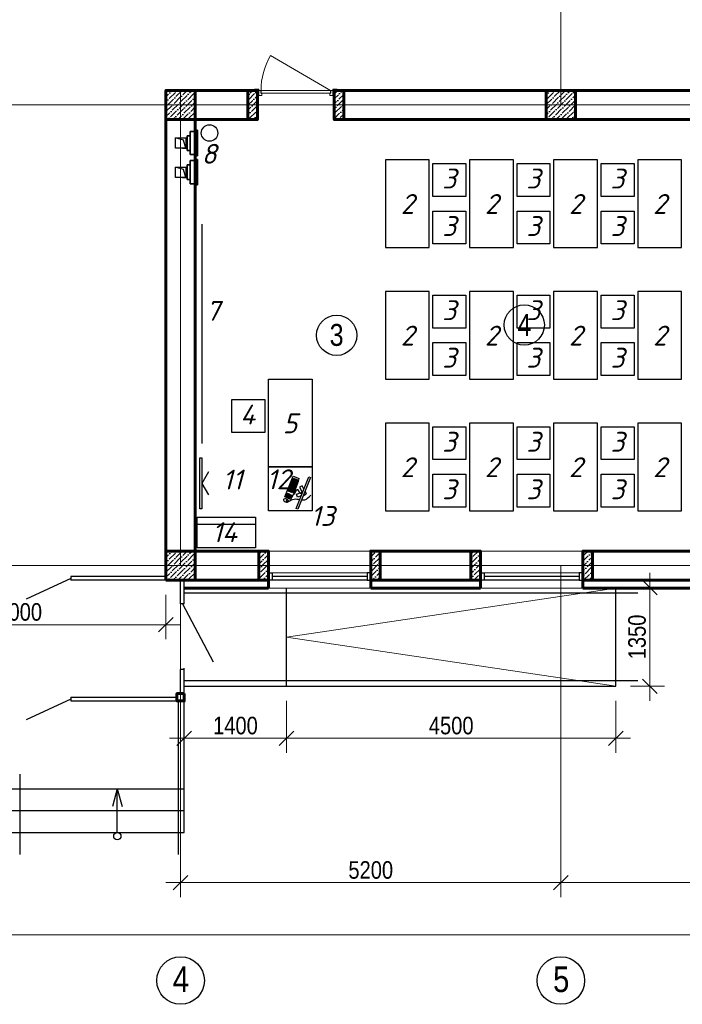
# Model space of a CAD drawing. Header units: millimetres. Extents: x -257011 to 237647566, y 2784933 to 6706507.
# Tile 157 of 256: x 9433579 to 9448474, y 5083020 to 5105158. Entities that reach past the tile are written whole.
import ezdxf

# ---------------------------------------------------------------- set-up
doc = ezdxf.new("R2010")
doc.units = ezdxf.units.MM
doc.header["$LTSCALE"] = 1000
doc.header["$PDMODE"] = 32
doc.header["$PDSIZE"] = 0.3
for name, pattern in [('ACAD_ISO02W100', [15, 12, -3]), ('ACAD_ISO10W100', [18, 12, -3, 0, -3]), ('ADSK_Скрыто', [6, 3, -3])]:
    doc.linetypes.add(name, pattern=pattern)
for name, color, linetype, lineweight in [('_Hidden_', 7, 'ADSK_Скрыто', 9), ('Doors', 86, 'Continuous', 13), ('expl', 234, 'Continuous', 13), ('Mechanical Equipment', 7, 'Continuous', 18), ('PLAN', 7, 'Continuous', 40), ('заливки', 250, 'Continuous', 18), ('Калонны', 20, 'Continuous', 25), ('Размеры', 251, 'Continuous', 18), ('ТЕХНОЛОГИЯ', 36, 'Continuous', 18)]:
    doc.layers.add(name, color=color, linetype=linetype, lineweight=lineweight)
for name, color, linetype in [('kcd_tx', 7, 'Continuous'), ('TESS', 252, 'Continuous'), ('ventilatsiya', 7, 'Continuous'), ('ТХ', 7, 'Continuous')]:
    doc.layers.add(name, color=color, linetype=linetype)
doc.styles.get("Standard").update_dxf_attribs({"font": 'ARIALN.TTF'})
doc.linetypes.add('FENCELINE1', pattern='A,6.35,-2.54,[133,ltypeshp.shx,S=2.54,R=0,X=-2.54,Y=0],-2.54,25.4', length=36.83)
doc.dimstyles.new('Санжар', dxfattribs={"dimtxt": 240, "dimasz": 200, "dimexe": 200, "dimexo": 200, "dimgap": 50, "dimtad": 1, "dimdec": 0, "dimtxsty": 'Standard', "dimblk": 'OBLIQUE', "dimcen": 2.5, "dimdle": 200, "dimclrd": 152, "dimclre": 152, "dimclrt": 152, "dimadec": 0, "dimazin": 0, "dimtfac": 1, "dimtdec": 0, "dimtmove": 0, "dimatfit": 3, "dimldrblk": 'OBLIQUE', "dimfxl": 0, "dimlwd": 0, "dimlwe": 0, "dimarcsym": 0})

# ---------------------------------------------------------------- blocks, each defined once
blk = doc.blocks.new('eshik yangi')
at = {"layer": 'Doors'}
blk.add_line((1405002, 1634259), (1404179, 1633784), dxfattribs=at)
for points in [[(1404002, 1634329), (1404022, 1634329), (1404022, 1634259), (1404002, 1634259)], [(1404062, 1634299), (1404062, 1634329), (1404022, 1634329), (1404022, 1634259), (1404047, 1634259), (1404047, 1634299)], [(1404052, 1634299), (1405002, 1634299), (1405002, 1634259), (1404052, 1634259)], [(1404992, 1634299), (1404992, 1634329), (1405032, 1634329), (1405032, 1634259), (1405007, 1634259), (1405007, 1634299)], [(1405052, 1634329), (1405032, 1634329), (1405032, 1634259), (1405052, 1634259)], [(1403962, 1634259), (1404022, 1634259), (1404022, 1634244), (1403962, 1634244)], [(1405032, 1634259), (1405092, 1634259), (1405092, 1634244), (1405032, 1634244)]]:
    blk.add_lwpolyline(points, close=True, dxfattribs=at)
blk.add_arc((1405002, 1634259), 950, 180, 210, dxfattribs=at)
blk = doc.blocks.new('_Oblique')
at = {"color": 0, "linetype": 'ByBlock', "lineweight": -2}
blk.add_line((-0.5, -0.5), (0.5, 0.5), dxfattribs=at)
blk = doc.blocks.new('*D1960')
at = {"color": 152, "lineweight": 0, "ltscale": 100, "transparency": 16777216}
for p, q in [((9649538, 5074272), (9649538, 5069737)), ((9653938, 5074072), (9653938, 5069737)), ((9654138, 5069937), (9649338, 5069937))]:
    blk.add_line(p, q, dxfattribs=at)
at = {"layer": 'Defpoints', "color": 0, "lineweight": 50, "ltscale": 100, "transparency": 16777216}
for p in [(9649538, 5074472), (9653938, 5074272), (9649538, 5069937)]:
    blk.add_point(p, dxfattribs=at)
at = {"color": 152, "lineweight": 0, "ltscale": 100, "transparency": 16777216, "xscale": 200, "yscale": 200, "zscale": 200, "rotation": 180}
blk.add_blockref('_Oblique', (9649538, 5069937), dxfattribs=at)
at = {"color": 152, "lineweight": 0, "ltscale": 100, "transparency": 16777216, "xscale": 200, "yscale": 200, "zscale": 200}
blk.add_blockref('_Oblique', (9653938, 5069937), dxfattribs=at)
at = {"color": 152, "ltscale": 100, "transparency": 16777216, "insert": (9651738, 5070109), "char_height": 240, "attachment_point": 5}
blk.add_mtext('4400', dxfattribs=at)
blk = doc.blocks.new('*D1961')
at = {"color": 152, "lineweight": 0, "ltscale": 100, "transparency": 16777216}
for p, q in [((9649538, 5074272), (9649538, 5069737)), ((9644338, 5074072), (9644338, 5069737)), ((9649738, 5069937), (9644138, 5069937))]:
    blk.add_line(p, q, dxfattribs=at)
at = {"layer": 'Defpoints', "color": 0, "lineweight": 50, "ltscale": 100, "transparency": 16777216}
for p in [(9649538, 5074472), (9644338, 5074272), (9644338, 5069937)]:
    blk.add_point(p, dxfattribs=at)
at = {"color": 152, "lineweight": 0, "ltscale": 100, "transparency": 16777216, "xscale": 200, "yscale": 200, "zscale": 200, "rotation": 180}
blk.add_blockref('_Oblique', (9644338, 5069937), dxfattribs=at)
at = {"color": 152, "lineweight": 0, "ltscale": 100, "transparency": 16777216, "xscale": 200, "yscale": 200, "zscale": 200}
blk.add_blockref('_Oblique', (9649538, 5069937), dxfattribs=at)
at = {"color": 152, "ltscale": 100, "transparency": 16777216, "insert": (9646938, 5070109), "char_height": 240, "attachment_point": 5}
blk.add_mtext('5200', dxfattribs=at)
blk = doc.blocks.new('*D1965')
at = {"color": 152, "lineweight": 0, "ltscale": 100, "transparency": 16777216}
for p, q in [((9626938, 5074072), (9626938, 5069023)), ((9653938, 5074072), (9653938, 5069023)), ((9654138, 5069223), (9626738, 5069223))]:
    blk.add_line(p, q, dxfattribs=at)
at = {"layer": 'Defpoints', "color": 0, "lineweight": 50, "ltscale": 100, "transparency": 16777216}
for p in [(9626938, 5074272), (9653938, 5074272), (9626938, 5069223)]:
    blk.add_point(p, dxfattribs=at)
at = {"color": 152, "lineweight": 0, "ltscale": 100, "transparency": 16777216, "xscale": 200, "yscale": 200, "zscale": 200, "rotation": 180}
blk.add_blockref('_Oblique', (9626938, 5069223), dxfattribs=at)
at = {"color": 152, "lineweight": 0, "ltscale": 100, "transparency": 16777216, "xscale": 200, "yscale": 200, "zscale": 200}
blk.add_blockref('_Oblique', (9653938, 5069223), dxfattribs=at)
at = {"color": 152, "ltscale": 100, "transparency": 16777216, "insert": (9640438, 5069396), "char_height": 240, "attachment_point": 5}
blk.add_mtext('27000', dxfattribs=at)
blk = doc.blocks.new('*D1880')
at = {"layer": 'Defpoints', "color": 0, "lineweight": 50, "ltscale": 100, "transparency": 16777216}
for p in [(9640138, 5074072), (9644138, 5074072), (9640138, 5073465)]:
    blk.add_point(p, dxfattribs=at)
at = {"layer": 'kcd_tx', "color": 152, "lineweight": 0, "ltscale": 100, "transparency": 16777216}
for p, q in [((9640138, 5073872), (9640138, 5073265)), ((9644138, 5073872), (9644138, 5073265)), ((9644338, 5073465), (9639938, 5073465))]:
    blk.add_line(p, q, dxfattribs=at)
at = {"layer": 'kcd_tx', "color": 152, "lineweight": 0, "ltscale": 100, "transparency": 16777216, "xscale": 200, "yscale": 200, "zscale": 200, "rotation": 180}
blk.add_blockref('_Oblique', (9640138, 5073465), dxfattribs=at)
at = {"layer": 'kcd_tx', "color": 152, "lineweight": 0, "ltscale": 100, "transparency": 16777216, "xscale": 200, "yscale": 200, "zscale": 200}
blk.add_blockref('_Oblique', (9644138, 5073465), dxfattribs=at)
at = {"layer": 'kcd_tx', "color": 152, "ltscale": 100, "transparency": 16777216, "insert": (9642138, 5073638), "char_height": 240, "attachment_point": 5}
blk.add_mtext('4000', dxfattribs=at)
blk = doc.blocks.new('Осевые декоративные вентиляторы для вытяжной вентиляции с производительностью до 310 м3 - ВЕНТС 100 ЛД турбо-1935147-Вентиляция_ План 1го этажа')
at = {"layer": '_Hidden_', "color": 5, "lineweight": 35}
for p, q in [((7212.2, 27527.7), (7212.2, 27527.5)), ((7212.2, 27527.5), (7212.2, 27527.7)), ((7224.3, 27527.5), (7224.3, 27527.7)), ((7224.3, 27527.7), (7224.3, 27527.5)), ((7245.8, 27527.5), (7245.8, 27527.7)), ((7245.8, 27527.7), (7245.8, 27527.5)), ((7247.5, 27535.3), (7247.7, 27535.3)), ((7212.2, 27368.8), (7212.2, 27368.7)), ((7212.2, 27368.7), (7212.2, 27368.8)), ((7224.3, 27368.7), (7224.3, 27368.8)), ((7224.3, 27368.8), (7224.3, 27368.7)), ((7245.8, 27368.8), (7245.8, 27368.7)), ((7245.8, 27368.7), (7245.8, 27368.8)), ((7247.7, 27360.8), (7247.5, 27360.8))]:
    blk.add_line(p, q, dxfattribs=at)
at = {"layer": 'Mechanical Equipment', "color": 5, "lineweight": 35}
for p, q in [((7212.2, 27498.2), (7191.6, 27498.2)), ((7191.6, 27398.2), (7191.6, 27498.2)), ((7224.3, 27527.7), (7212.2, 27527.7)), ((7212.2, 27527.7), (7212.2, 27527.5)), ((7212.2, 27522.7), (7212.2, 27527.7)), ((7212.2, 27373.7), (7212.2, 27522.7)), ((7245.8, 27527.7), (7224.3, 27527.7)), ((7224.3, 27527.5), (7224.3, 27527.7)), ((7224.3, 27527.7), (7224.3, 27527.5)), ((7245.8, 27527.5), (7245.8, 27527.7)), ((7245.8, 27527.7), (7245.8, 27522.7)), ((7245.8, 27522.7), (7245.8, 27373.7)), ((7247.3, 27535.3), (7247.3, 27360.8)), ((7247.4, 27535.3), (7247.4, 27360.8)), ((7247.5, 27535.3), (7252.3, 27535.3)), ((7252.3, 27535.3), (7257, 27535.3)), ((7252.3, 27535.3), (7252.3, 27360.8)), ((7257, 27535.3), (7261.8, 27535.3)), ((7261.8, 27360.8), (7261.8, 27535.3)), ((7191.6, 27398.2), (7212.2, 27398.2)), ((7212.2, 27368.7), (7212.2, 27373.7)), ((7212.2, 27368.8), (7212.2, 27368.7)), ((7212.2, 27368.7), (7224.3, 27368.7)), ((7224.3, 27368.7), (7224.3, 27368.8)), ((7224.3, 27368.8), (7224.3, 27368.7)), ((7224.3, 27368.7), (7245.8, 27368.7)), ((7245.8, 27373.7), (7245.8, 27368.7)), ((7245.8, 27368.7), (7245.8, 27368.8)), ((7252.3, 27360.8), (7247.5, 27360.8)), ((7257, 27360.8), (7252.3, 27360.8)), ((7261.8, 27360.8), (7257, 27360.8))]:
    blk.add_line(p, q, dxfattribs=at)
blk = doc.blocks.new('*D1866')
at = {"color": 152, "lineweight": 0, "ltscale": 100, "transparency": 16777216}
for p, q in [((9645788, 5072422), (9645788, 5071711)), ((9650288, 5072422), (9650288, 5071711)), ((9645588, 5071911), (9650488, 5071911))]:
    blk.add_line(p, q, dxfattribs=at)
at = {"layer": 'Defpoints', "color": 0, "lineweight": 50, "ltscale": 100, "transparency": 16777216}
for p in [(9645788, 5072622), (9650288, 5072622), (9650288, 5071911)]:
    blk.add_point(p, dxfattribs=at)
at = {"color": 152, "lineweight": 0, "ltscale": 100, "transparency": 16777216, "xscale": 200, "yscale": 200, "zscale": 200, "rotation": 180}
blk.add_blockref('_Oblique', (9645788, 5071911), dxfattribs=at)
at = {"color": 152, "lineweight": 0, "ltscale": 100, "transparency": 16777216, "xscale": 200, "yscale": 200, "zscale": 200}
blk.add_blockref('_Oblique', (9650288, 5071911), dxfattribs=at)
at = {"color": 152, "ltscale": 100, "transparency": 16777216, "insert": (9648038, 5072084), "char_height": 240, "attachment_point": 5}
blk.add_mtext('4500', dxfattribs=at)
blk = doc.blocks.new('*D1867')
at = {"color": 152, "lineweight": 0, "ltscale": 100, "transparency": 16777216}
for p, q in [((9644388, 5072422), (9644388, 5071711)), ((9645788, 5072422), (9645788, 5071711)), ((9645988, 5071911), (9644188, 5071911))]:
    blk.add_line(p, q, dxfattribs=at)
at = {"layer": 'Defpoints', "color": 0, "lineweight": 50, "ltscale": 100, "transparency": 16777216}
for p in [(9644388, 5072622), (9645788, 5072622), (9644388, 5071911)]:
    blk.add_point(p, dxfattribs=at)
at = {"color": 152, "lineweight": 0, "ltscale": 100, "transparency": 16777216, "xscale": 200, "yscale": 200, "zscale": 200, "rotation": 180}
blk.add_blockref('_Oblique', (9644388, 5071911), dxfattribs=at)
at = {"color": 152, "lineweight": 0, "ltscale": 100, "transparency": 16777216, "xscale": 200, "yscale": 200, "zscale": 200}
blk.add_blockref('_Oblique', (9645788, 5071911), dxfattribs=at)
at = {"color": 152, "ltscale": 100, "transparency": 16777216, "insert": (9645088, 5072084), "char_height": 240, "attachment_point": 5}
blk.add_mtext('1400', dxfattribs=at)
blk = doc.blocks.new('*D1868')
at = {"color": 152, "lineweight": 0, "ltscale": 100, "transparency": 16777216}
for p, q in [((9650753, 5072422), (9650753, 5074172)), ((9650488, 5073972), (9650953, 5073972)), ((9650488, 5072622), (9650953, 5072622))]:
    blk.add_line(p, q, dxfattribs=at)
at = {"layer": 'Defpoints', "color": 0, "lineweight": 50, "ltscale": 100, "transparency": 16777216}
for p in [(9650288, 5073972), (9650753, 5073972), (9650288, 5072622)]:
    blk.add_point(p, dxfattribs=at)
at = {"color": 152, "lineweight": 0, "ltscale": 100, "transparency": 16777216, "xscale": 200, "yscale": 200, "zscale": 200}
for p, rotation in [((9650753, 5073972), 90), ((9650753, 5072622), 270)]:
    blk.add_blockref('_Oblique', p, dxfattribs=dict(at, rotation=rotation))
at = {"color": 152, "ltscale": 100, "transparency": 16777216, "insert": (9650580, 5073297), "char_height": 240, "attachment_point": 5, "rotation": 90}
blk.add_mtext('1350', dxfattribs=at)
blk = doc.blocks.new('wwww')
at = {"layer": 'заливки', "color": 0, "lineweight": 25, "ltscale": 0.15}
for p, q in [((-325484, -679209), (-325477, -679225)), ((-325470, -679244), (-325465, -679256)), ((-325814, -679382), (-325729, -679357)), ((-325808, -679400), (-325814, -679382)), ((-325723, -679374), (-325808, -679400)), ((-325729, -679357), (-325713, -679352)), ((-325708, -679369), (-325723, -679374)), ((-325713, -679352), (-325708, -679369)), ((-325699, -679327), (-325681, -679321)), ((-325693, -679344), (-325699, -679327)), ((-325660, -679334), (-325693, -679344)), ((-325687, -679302), (-325671, -679297)), ((-325686, -679305), (-325687, -679302)), ((-325686, -679305), (-325681, -679321)), ((-325671, -679297), (-325660, -679334))]:
    blk.add_line(p, q, dxfattribs=at)
for points in [[(-325485, -678956), (-325474, -678992), (-326163, -679200), (-326174, -679165)], [(-325770, -679285), (-325764, -679302), (-325780, -679307), (-325785, -679290)], [(-325752, -679280), (-325747, -679297), (-325762, -679302), (-325767, -679285)], [(-325736, -679275), (-325731, -679292), (-325747, -679297), (-325752, -679280)], [(-325718, -679270), (-325713, -679287), (-325729, -679292), (-325734, -679274)], [(-325712, -679289), (-325707, -679306), (-325723, -679311), (-325728, -679294)], [(-325700, -679264), (-325695, -679281), (-325711, -679286), (-325716, -679269)], [(-325695, -679284), (-325689, -679301), (-325705, -679305), (-325710, -679288)], [(-325682, -679259), (-325677, -679276), (-325693, -679281), (-325698, -679264)], [(-325677, -679278), (-325671, -679295), (-325687, -679300), (-325692, -679283)], [(-325617, -679239), (-325611, -679256), (-325627, -679261), (-325632, -679244)], [(-325611, -679258), (-325606, -679275), (-325621, -679280), (-325626, -679263)], [(-325605, -679277), (-325600, -679295), (-325615, -679299), (-325621, -679282)], [(-325599, -679234), (-325594, -679251), (-325609, -679255), (-325614, -679238)], [(-325593, -679253), (-325588, -679270), (-325603, -679275), (-325609, -679258)], [(-325587, -679272), (-325582, -679289), (-325598, -679294), (-325603, -679277)], [(-325581, -679228), (-325576, -679245), (-325591, -679250), (-325597, -679233)], [(-325575, -679247), (-325570, -679265), (-325586, -679269), (-325591, -679252)], [(-325569, -679267), (-325564, -679284), (-325580, -679288), (-325585, -679271)], [(-325563, -679223), (-325558, -679240), (-325573, -679245), (-325579, -679228)], [(-325563, -679286), (-325558, -679303), (-325574, -679308), (-325579, -679291)], [(-325557, -679242), (-325552, -679259), (-325568, -679264), (-325573, -679247)], [(-325551, -679261), (-325546, -679278), (-325562, -679283), (-325567, -679266)], [(-325546, -679280), (-325540, -679298), (-325556, -679302), (-325561, -679285)], [(-325944, -679338), (-325939, -679355), (-325955, -679360), (-325960, -679343)], [(-325938, -679357), (-325933, -679374), (-325949, -679379), (-325954, -679362)], [(-325933, -679376), (-325927, -679394), (-325943, -679398), (-325948, -679381)], [(-325926, -679333), (-325921, -679350), (-325937, -679355), (-325942, -679337)], [(-325927, -679396), (-325922, -679413), (-325937, -679418), (-325942, -679400)], [(-325921, -679415), (-325916, -679432), (-325931, -679437), (-325937, -679420)], [(-325920, -679352), (-325915, -679369), (-325931, -679374), (-325936, -679357)], [(-325915, -679371), (-325909, -679388), (-325925, -679393), (-325930, -679376)], [(-325908, -679327), (-325903, -679344), (-325919, -679349), (-325924, -679332)], [(-325909, -679390), (-325904, -679407), (-325919, -679412), (-325924, -679395)], [(-325903, -679409), (-325898, -679427), (-325913, -679431), (-325919, -679414)], [(-325903, -679346), (-325897, -679364), (-325913, -679368), (-325918, -679351)], [(-325897, -679366), (-325892, -679383), (-325907, -679388), (-325912, -679370)], [(-325891, -679385), (-325886, -679402), (-325901, -679407), (-325907, -679390)], [(-325890, -679322), (-325885, -679339), (-325901, -679344), (-325906, -679327)], [(-325885, -679404), (-325880, -679421), (-325896, -679426), (-325901, -679409)], [(-325885, -679341), (-325879, -679358), (-325895, -679363), (-325900, -679346)], [(-325879, -679360), (-325874, -679377), (-325889, -679382), (-325895, -679365)], [(-325875, -679317), (-325870, -679334), (-325885, -679339), (-325890, -679322)], [(-325873, -679379), (-325868, -679397), (-325884, -679401), (-325889, -679384)], [(-325869, -679336), (-325864, -679353), (-325879, -679358), (-325885, -679341)], [(-325867, -679399), (-325862, -679416), (-325878, -679421), (-325883, -679403)], [(-325863, -679355), (-325858, -679373), (-325874, -679377), (-325879, -679360)], [(-325857, -679312), (-325852, -679329), (-325867, -679334), (-325873, -679316)], [(-325857, -679375), (-325852, -679392), (-325868, -679397), (-325873, -679379)], [(-325851, -679331), (-325846, -679348), (-325862, -679353), (-325867, -679336)], [(-325852, -679394), (-325846, -679411), (-325862, -679416), (-325867, -679399)], [(-325845, -679350), (-325840, -679367), (-325856, -679372), (-325861, -679355)], [(-325839, -679306), (-325834, -679323), (-325850, -679328), (-325855, -679311)], [(-325839, -679369), (-325834, -679386), (-325850, -679391), (-325855, -679374)], [(-325833, -679325), (-325828, -679343), (-325844, -679347), (-325849, -679330)], [(-325834, -679388), (-325828, -679406), (-325844, -679410), (-325849, -679393)], [(-325827, -679345), (-325822, -679362), (-325838, -679367), (-325843, -679349)], [(-325821, -679301), (-325816, -679318), (-325832, -679323), (-325837, -679306)], [(-325822, -679364), (-325816, -679381), (-325832, -679386), (-325837, -679369)], [(-325815, -679320), (-325810, -679337), (-325826, -679342), (-325831, -679325)], [(-325816, -679383), (-325811, -679400), (-325826, -679405), (-325831, -679388)], [(-325810, -679339), (-325804, -679356), (-325820, -679361), (-325825, -679344)], [(-325805, -679296), (-325800, -679313), (-325816, -679318), (-325821, -679301)], [(-325804, -679358), (-325799, -679376), (-325814, -679380), (-325819, -679363)], [(-325800, -679315), (-325794, -679332), (-325810, -679337), (-325815, -679320)], [(-325794, -679335), (-325789, -679352), (-325804, -679356), (-325810, -679339)], [(-325788, -679354), (-325783, -679371), (-325799, -679376), (-325804, -679358)], [(-325788, -679291), (-325782, -679308), (-325798, -679313), (-325803, -679295)], [(-325782, -679310), (-325777, -679327), (-325792, -679332), (-325797, -679315)], [(-325776, -679329), (-325771, -679346), (-325786, -679351), (-325792, -679334)], [(-325770, -679348), (-325765, -679365), (-325781, -679370), (-325786, -679353)], [(-325764, -679304), (-325759, -679322), (-325774, -679326), (-325780, -679309)], [(-325758, -679324), (-325753, -679341), (-325769, -679346), (-325774, -679328)], [(-325752, -679343), (-325747, -679360), (-325763, -679365), (-325768, -679348)], [(-325746, -679299), (-325741, -679316), (-325756, -679321), (-325762, -679304)], [(-325740, -679318), (-325735, -679335), (-325751, -679340), (-325756, -679323)], [(-325734, -679337), (-325729, -679355), (-325745, -679359), (-325750, -679342)], [(-325730, -679294), (-325725, -679312), (-325741, -679316), (-325746, -679299)], [(-325725, -679314), (-325719, -679331), (-325735, -679335), (-325740, -679318)], [(-325719, -679333), (-325714, -679350), (-325729, -679355), (-325734, -679337)], [(-325707, -679308), (-325701, -679325), (-325717, -679330), (-325722, -679313)], [(-325701, -679327), (-325696, -679345), (-325711, -679349), (-325716, -679332)], [(-325695, -679347), (-325690, -679364), (-325705, -679368), (-325711, -679351)], [(-325689, -679303), (-325684, -679320), (-325699, -679325), (-325704, -679307)], [(-325677, -679341), (-325672, -679358), (-325688, -679363), (-325693, -679346)], [(-325659, -679336), (-325654, -679353), (-325670, -679358), (-325675, -679340)], [(-325599, -679297), (-325594, -679314), (-325610, -679319), (-325615, -679301)], [(-325593, -679316), (-325588, -679333), (-325604, -679338), (-325609, -679321)], [(-325581, -679291), (-325576, -679308), (-325592, -679313), (-325597, -679296)], [(-325576, -679310), (-325570, -679328), (-325586, -679332), (-325591, -679315)], [(-325558, -679305), (-325552, -679322), (-325568, -679327), (-325573, -679310)], [(-325540, -679300), (-325535, -679317), (-325550, -679321), (-325555, -679304)]]:
    blk.add_lwpolyline(points, close=True, dxfattribs=at)
for points in [[(-325871, -679073), (-325877, -679070), (-325843, -679016)], [(-325788, -679048), (-325785, -679042), (-325843, -679016)], [(-325749, -679075), (-325677, -679120), (-325710, -679173), (-325815, -679108)], [(-325552, -679198), (-325513, -679328), (-325964, -679465), (-326004, -679335)], [(-325889, -679117), (-325924, -679194), (-325866, -679220), (-325815, -679108)]]:
    blk.add_lwpolyline(points, dxfattribs=at)
for centre, radius, start, end in [((-325114, -681459), 2303, 100.9493, 112.708), ((-325477, -679229), 29.5, 216.9044, 354.8007)]:
    blk.add_arc(centre, radius, start, end, dxfattribs=at)
at = {"layer": 'заливки', "color": 0, "lineweight": 25, "ltscale": 0.15, "extrusion": (0, 0, -1)}
blk.add_ellipse((-325468, -679263), major_axis=(16.4, -53.3), ratio=0.548518, dxfattribs=at)
at = {"layer": 'заливки', "color": 0, "lineweight": 25, "ltscale": 0.15}
blk.add_ellipse((-325473, -679235), major_axis=(3.92, -9.4), ratio=0.353008, dxfattribs=at)
for points, knots in [([(-325685, -679017), (-325698, -678997), (-325744, -678938), (-325827, -678931), (-325886, -678926)], [258.945343, 258.945343, 258.945343, 258.945343, 321.866255, 469.799997, 469.799997, 469.799997, 469.799997]), ([(-325484, -679209), (-325526, -679194), (-325606, -679165), (-325646, -679086), (-325666, -679050)], [0, 0, 0, 0, 117.894714, 225.048375, 225.048375, 225.048375, 225.048375]), ([(-325805, -679092), (-325787, -679100), (-325762, -679126), (-325839, -679240), (-325737, -679231), (-325675, -679225)], [52.696456, 52.696456, 52.696456, 52.696456, 88.452953, 137.856523, 215.270135, 215.270135, 215.270135, 215.270135]), ([(-325800, -679090), (-325797, -679092), (-325794, -679094), (-325788, -679098), (-325785, -679100), (-325780, -679106), (-325778, -679110), (-325775, -679117), (-325774, -679121), (-325774, -679127), (-325774, -679129), (-325775, -679133), (-325775, -679135), (-325777, -679143), (-325779, -679149), (-325783, -679160), (-325786, -679166), (-325791, -679178), (-325793, -679183), (-325796, -679192), (-325797, -679195), (-325798, -679200), (-325798, -679202), (-325798, -679206), (-325798, -679207), (-325797, -679210), (-325796, -679212), (-325795, -679214), (-325794, -679216), (-325791, -679218), (-325790, -679219), (-325786, -679221), (-325784, -679221), (-325778, -679224), (-325773, -679225), (-325761, -679226), (-325754, -679227), (-325740, -679227), (-325732, -679226), (-325709, -679225), (-325692, -679224), (-325675, -679222)], [54.981019, 54.981019, 54.981019, 54.981019, 61.260874, 61.260874, 69.6918, 69.6918, 78.122727, 78.122727, 86.553654, 86.553654, 90.403827, 90.403827, 94.253999, 94.253999, 104.434609, 104.434609, 114.615219, 114.615219, 124.795829, 124.795829, 131.641747, 131.641747, 135.939583, 135.939583, 141.201002, 141.201002, 146.462422, 146.462422, 151.723841, 151.723841, 156.985261, 156.985261, 162.24668, 162.24668, 172.922377, 172.922377, 183.598075, 183.598075, 194.273772, 194.273772, 215.270135, 215.270135, 215.270135, 215.270135])]:
    blk.add_open_spline(points, degree=3, knots=knots, dxfattribs=at)
blk = doc.blocks.new('gdrtghfh')
at = {"ltscale": 100}
h = blk.add_hatch(dxfattribs=at)
h.set_pattern_fill('ANSI36', color=256, scale=15, style=0)
h.set_pattern_definition([(45, (-7408424.47, 14263602.263), (25.25697034, 92.60889125), [119.0625, -23.8125, 0, -23.8125])])
h.paths.add_polyline_path([(9644538.1, 5080772.3), (9644138.1, 5080772.3), (9644138.1, 5080372.3), (9644538.1, 5080372.3)])
h = blk.add_hatch(dxfattribs=at)
h.set_pattern_fill('ANSI36', color=256, scale=15, style=0)
h.set_pattern_definition([(45, (9757590.344, 4352708.26), (25.2569703, 92.6088912), [119.0625, -23.8125, 0, -23.8125])])
h.paths.add_polyline_path([(9645388.1, 5080772.3), (9645258.1, 5080772.3), (9645258.1, 5080372.3), (9645388.1, 5080372.3)])
h = blk.add_hatch(dxfattribs=at)
h.set_pattern_fill('ANSI36', color=256, scale=15, style=0)
h.set_pattern_definition([(45, (9757540.344, 4352708.26), (25.2569703, 92.6088912), [119.0625, -23.8125, 0, -23.8125])])
h.paths.add_polyline_path([(9646438.1, 5080772.3), (9646568.1, 5080772.3), (9646568.1, 5080372.3), (9646438.1, 5080372.3)])
h = blk.add_hatch(dxfattribs=at)
h.set_pattern_fill('ANSI36', color=256, scale=15, style=0)
h.set_pattern_definition([(45, (-7413624.47, 14263602.263), (25.25697034, 92.60889125), [119.0625, -23.8125, 0, -23.8125])])
h.paths.add_polyline_path([(9649738.1, 5080772.3), (9649338.1, 5080772.3), (9649338.1, 5080372.3), (9649738.1, 5080372.3)])
h = blk.add_hatch(dxfattribs=at)
h.set_pattern_fill('ANSI36', color=256, scale=15, style=0)
h.set_pattern_definition([(45, (-7408424.47, 14257302.263), (25.25697034, 92.60889125), [119.0625, -23.8125, 0, -23.8125])])
h.paths.add_polyline_path([(9644538.1, 5074472.3), (9644138.1, 5074472.3), (9644138.1, 5074072.3), (9644538.1, 5074072.3)])
h = blk.add_hatch(dxfattribs=at)
h.set_pattern_fill('ANSI36', color=256, scale=15, style=0)
h.set_pattern_definition([(45, (9763240.344, 4356917.793), (25.2569703, 92.6088912), [119.0625, -23.8125, 0, -23.8125])])
h.paths.add_polyline_path([(9645538.1, 5074072.3), (9645408.1, 5074072.3), (9645408.1, 5074472.3), (9645538.1, 5074472.3)])
h = blk.add_hatch(dxfattribs=at)
h.set_pattern_fill('ANSI36', color=256, scale=15, style=0)
h.set_pattern_definition([(45, (9765010.344, 4356917.793), (25.2569703, 92.6088912), [119.0625, -23.8125, 0, -23.8125])])
h.paths.add_polyline_path([(9647068.1, 5074072.3), (9646938.1, 5074072.3), (9646938.1, 5074472.3), (9647068.1, 5074472.3)])
h = blk.add_hatch(dxfattribs=at)
h.set_pattern_fill('ANSI36', color=256, scale=15, style=0)
h.set_pattern_definition([(45, (9760340.344, 4356917.793), (25.2569703, 92.6088912), [119.0625, -23.8125, 0, -23.8125])])
h.paths.add_polyline_path([(9648438.1, 5074072.3), (9648308.1, 5074072.3), (9648308.1, 5074472.3), (9648438.1, 5074472.3)])
h = blk.add_hatch(dxfattribs=at)
h.set_pattern_fill('ANSI36', color=256, scale=15, style=0)
h.set_pattern_definition([(45, (9762110.344, 4356917.793), (25.2569703, 92.6088912), [119.0625, -23.8125, 0, -23.8125])])
h.paths.add_polyline_path([(9649968.1, 5074072.3), (9649838.1, 5074072.3), (9649838.1, 5074472.3), (9649968.1, 5074472.3)])
at = {"color": 1, "linetype": 'ACAD_ISO10W100', "lineweight": 9, "ltscale": 100}
for p, q in [((9649538.1, 5089872.3), (9649538.1, 5080572.3)), ((9644338.1, 5080772.3), (9644338.1, 5074272.3)), ((9653938.1, 5080572.3), (9626938.1, 5080572.3)), ((9653938.1, 5074272.3), (9626938.1, 5074272.3))]:
    blk.add_line(p, q, dxfattribs=at)
at = {"lineweight": 60, "ltscale": 100}
for p, q in [((9644138.1, 5080772.3), (9644138.1, 5074472.3)), ((9645388.1, 5080772.3), (9644538.1, 5080772.3)), ((9645388.1, 5080372.3), (9645388.1, 5080772.3)), ((9653738.1, 5080772.3), (9646438.1, 5080772.3)), ((9646438.1, 5080372.3), (9646438.1, 5080772.3)), ((9645388.1, 5080372.3), (9644538.1, 5080372.3)), ((9644538.1, 5080372.3), (9644538.1, 5074472.3)), ((9653738.1, 5080372.3), (9646438.1, 5080372.3)), ((9644538.1, 5074472.3), (9645538.1, 5074472.3)), ((9645538.1, 5074472.3), (9645538.1, 5074072.3)), ((9646938.1, 5074472.3), (9648438.1, 5074472.3)), ((9646938.1, 5074472.3), (9646938.1, 5074072.3)), ((9648438.1, 5074472.3), (9648438.1, 5074072.3)), ((9649838.1, 5074472.3), (9651338.1, 5074472.3)), ((9649838.1, 5074472.3), (9649838.1, 5074072.3)), ((9644138.1, 5074072.3), (9645408.1, 5074072.3)), ((9646938.1, 5074072.3), (9648438.1, 5074072.3)), ((9649838.1, 5074072.3), (9651338.1, 5074072.3))]:
    blk.add_line(p, q, dxfattribs=at)
at = {"lineweight": 9, "ltscale": 100}
for p, q in [((9646938.1, 5074472.3), (9645538.1, 5074472.3)), ((9649838.1, 5074472.3), (9648438.1, 5074472.3)), ((9646938.1, 5073965.3), (9645538.1, 5073965.3)), ((9649838.1, 5073965.3), (9648438.1, 5073965.3))]:
    blk.add_line(p, q, dxfattribs=at)
at = {"color": 5, "lineweight": 0}
for p, q in [((9646888.1, 5074172.3), (9645588.1, 5074172.3)), ((9649788.1, 5074172.3), (9648488.1, 5074172.3))]:
    blk.add_line(p, q, dxfattribs=at)
at = {"color": 5}
for p, q in [((9646888.1, 5074122.3), (9645588.1, 5074122.3)), ((9649788.1, 5074122.3), (9648488.1, 5074122.3)), ((9646888.1, 5074072.3), (9645588.1, 5074072.3)), ((9649788.1, 5074072.3), (9648488.1, 5074072.3))]:
    blk.add_line(p, q, dxfattribs=at)
at = {"color": 204, "linetype": 'FENCELINE1', "lineweight": 30, "ltscale": 15}
for p, q in [((9644388.1, 5073902.3), (9650588.1, 5073902.3)), ((9644388.1, 5072702.3), (9650588.1, 5072702.3)), ((9644308.1, 5070322.3), (9644308.1, 5072422.3)), ((9642138.1, 5071422.3), (9642138.1, 5070322.3))]:
    blk.add_line(p, q, dxfattribs=at)
at = {"ltscale": 100}
for p, q in [((9645788.1, 5072622.3), (9645788.1, 5073965.3)), ((9650288.1, 5072622.3), (9650288.1, 5073965.3)), ((9644388.1, 5070622.3), (9644388.1, 5072872.3)), ((9644388.1, 5072622.3), (9650288.1, 5072622.3)), ((9639888.1, 5071222.3), (9644388.1, 5071222.3)), ((9639888.1, 5070922.3), (9644388.1, 5070922.3)), ((9639888.1, 5070622.3), (9644388.1, 5070622.3))]:
    blk.add_line(p, q, dxfattribs=at)
at = {"color": 5}
for points in [[(9645538.1, 5074172.3), (9645588.1, 5074172.3), (9645588.1, 5074072.3), (9645538.1, 5074072.3)], [(9646938.1, 5074172.3), (9646888.1, 5074172.3), (9646888.1, 5074072.3), (9646938.1, 5074072.3)], [(9648438.1, 5074172.3), (9648488.1, 5074172.3), (9648488.1, 5074072.3), (9648438.1, 5074072.3)], [(9649838.1, 5074172.3), (9649788.1, 5074172.3), (9649788.1, 5074072.3), (9649838.1, 5074072.3)]]:
    blk.add_lwpolyline(points, close=True, dxfattribs=at)
at = {"color": 252, "lineweight": 60, "ltscale": 100}
for points in [[(9645538.1, 5074072.3), (9645538.1, 5073965.3)], [(9646938.1, 5074072.3), (9646938.1, 5073965.3)], [(9648438.1, 5074072.3), (9648438.1, 5073965.3)], [(9649838.1, 5074072.3), (9649838.1, 5073965.3)], [(9644388.1, 5073965.3), (9645538.1, 5073965.3)], [(9646938.1, 5073965.3), (9648438.1, 5073965.3)], [(9649838.1, 5073965.3), (9651338.1, 5073965.3)]]:
    blk.add_lwpolyline(points, dxfattribs=at)
at = {"color": 32, "lineweight": 30, "ltscale": 100}
for points in [[(9644388.1, 5073972.3), (9645538.1, 5073972.3)], [(9646938.1, 5073972.3), (9648438.1, 5073972.3)], [(9649838.1, 5073972.3), (9651338.1, 5073972.3)]]:
    blk.add_lwpolyline(points, dxfattribs=at)
at = {"color": 251, "linetype": 'ACAD_ISO02W100', "lineweight": 0, "ltscale": 50}
blk.add_lwpolyline([(9650288.1, 5073965.3), (9645788.1, 5073293.8), (9650288.1, 5072622.3)], dxfattribs=at)
at = {"layer": 'expl', "lineweight": 30}
for p, q in [((9643473.1, 5071222.3), (9643405.9, 5070979.2)), ((9643473.1, 5070622.3), (9643473.1, 5071222.3)), ((9643473.1, 5071222.3), (9643540.3, 5070979.2))]:
    blk.add_line(p, q, dxfattribs=at)
for centre, radius in [((9649037.2, 5077563.5), 275.1), ((9646472.3, 5077422.3), 275.1), ((9643473.1, 5070572.3), 50)]:
    blk.add_circle(centre, radius, dxfattribs=at)
at = {"layer": 'PLAN', "color": 158, "lineweight": 30}
for centre in [(9644338.1, 5068598.3), (9649538.1, 5068598.3)]:
    blk.add_circle(centre, 324.9, dxfattribs=at)
at = {"layer": 'ventilatsiya', "lineweight": 30, "ltscale": 100}
for p, q in [((9644379, 5080090.4), (9644268.1, 5080122)), ((9644362.8, 5080122), (9644429.8, 5080122)), ((9644408.1, 5079982), (9644379, 5080090.4)), ((9644362.8, 5079982), (9644429.8, 5079982)), ((9644379, 5079690.8), (9644268.1, 5079722.5)), ((9644362.8, 5079722.5), (9644429.8, 5079722.5)), ((9644408.1, 5079582.5), (9644379, 5079690.8)), ((9644362.8, 5079582.5), (9644429.8, 5079582.5))]:
    blk.add_line(p, q, dxfattribs=at)
for points in [[(9644408.1, 5079982), (9644268.1, 5079982), (9644268.1, 5080122), (9644408.1, 5080122)], [(9644408.1, 5079582.5), (9644268.1, 5079582.5), (9644268.1, 5079722.5), (9644408.1, 5079722.5)]]:
    blk.add_lwpolyline(points, close=True, dxfattribs=at)
at = {"layer": 'Размеры', "lineweight": 60, "ltscale": 5}
for points in [[(9644138.1, 5080372.3), (9644538.1, 5080372.3), (9644538.1, 5080772.3), (9644138.1, 5080772.3)], [(9645258.1, 5080772.3), (9645388.1, 5080772.3), (9645388.1, 5080372.3), (9645258.1, 5080372.3)], [(9646568.1, 5080772.3), (9646438.1, 5080772.3), (9646438.1, 5080372.3), (9646568.1, 5080372.3)], [(9649338.1, 5080372.3), (9649738.1, 5080372.3), (9649738.1, 5080772.3), (9649338.1, 5080772.3)], [(9644138.1, 5074072.3), (9644538.1, 5074072.3), (9644538.1, 5074472.3), (9644138.1, 5074472.3)], [(9645408.1, 5074072.3), (9645538.1, 5074072.3), (9645538.1, 5074472.3), (9645408.1, 5074472.3)], [(9646938.1, 5074072.3), (9647068.1, 5074072.3), (9647068.1, 5074472.3), (9646938.1, 5074472.3)], [(9648308.1, 5074072.3), (9648438.1, 5074072.3), (9648438.1, 5074472.3), (9648308.1, 5074472.3)], [(9649838.1, 5074072.3), (9649968.1, 5074072.3), (9649968.1, 5074472.3), (9649838.1, 5074472.3)], [(9644388.1, 5072522.3), (9644288.1, 5072522.3), (9644288.1, 5072422.3), (9644388.1, 5072422.3)]]:
    blk.add_lwpolyline(points, close=True, dxfattribs=at)
at = {"layer": 'ТЕХНОЛОГИЯ', "color": 152, "linetype": 'ByBlock', "lineweight": 30, "ltscale": 100}
for p, q in [((9644138.1, 5074122.3), (9642838.1, 5074122.3)), ((9642838.1, 5074122.3), (9642838.1, 5074072.3)), ((9642838.1, 5074097.3), (9642225.2, 5073814.8)), ((9644138.1, 5074072.3), (9642838.1, 5074072.3)), ((9644338.1, 5073752.3), (9644338.1, 5074072.3)), ((9644388.1, 5073752.3), (9644388.1, 5074072.3)), ((9644388.1, 5073752.3), (9644338.1, 5073752.3)), ((9644363.1, 5073752.3), (9644782, 5072955.7)), ((9644338.1, 5072522.3), (9644338.1, 5072852.3)), ((9644388.1, 5072852.3), (9644338.1, 5072852.3)), ((9644388.1, 5072522.3), (9644388.1, 5072852.3)), ((9642838.1, 5072447.3), (9642225.2, 5072164.8)), ((9642838.1, 5072472.3), (9642838.1, 5072422.3))]:
    blk.add_line(p, q, dxfattribs=at)
for points in [[(9642838.1, 5072472.3), (9644288.1, 5072472.3)], [(9642838.1, 5072422.3), (9644388.1, 5072422.3)]]:
    blk.add_lwpolyline(points, dxfattribs=at)
at = {"layer": 'ТХ', "ltscale": 5}
blk.add_line((9644632.3, 5075943.3), (9644632.3, 5078943.3), dxfattribs=at)
for points in [[(9647738.1, 5079822.3), (9647138.1, 5079822.3), (9647138.1, 5078622.3), (9647738.1, 5078622.3)], [(9648888.1, 5079822.3), (9648288.1, 5079822.3), (9648288.1, 5078622.3), (9648888.1, 5078622.3)], [(9650038.1, 5079822.3), (9649438.1, 5079822.3), (9649438.1, 5078622.3), (9650038.1, 5078622.3)], [(9651188.1, 5079822.3), (9650588.1, 5079822.3), (9650588.1, 5078622.3), (9651188.1, 5078622.3)], [(9648238.1, 5079322.3), (9647788.1, 5079322.3), (9647788.1, 5079772.3), (9648238.1, 5079772.3)], [(9649388.1, 5079322.3), (9648938.1, 5079322.3), (9648938.1, 5079772.3), (9649388.1, 5079772.3)], [(9650538.1, 5079322.3), (9650088.1, 5079322.3), (9650088.1, 5079772.3), (9650538.1, 5079772.3)], [(9648238.1, 5078672.3), (9647788.1, 5078672.3), (9647788.1, 5079122.3), (9648238.1, 5079122.3)], [(9649388.1, 5078672.3), (9648938.1, 5078672.3), (9648938.1, 5079122.3), (9649388.1, 5079122.3)], [(9650538.1, 5078672.3), (9650088.1, 5078672.3), (9650088.1, 5079122.3), (9650538.1, 5079122.3)], [(9647738.1, 5078022.3), (9647138.1, 5078022.3), (9647138.1, 5076822.3), (9647738.1, 5076822.3)], [(9648238.1, 5077522.3), (9647788.1, 5077522.3), (9647788.1, 5077972.3), (9648238.1, 5077972.3)], [(9648888.1, 5078022.3), (9648288.1, 5078022.3), (9648288.1, 5076822.3), (9648888.1, 5076822.3)], [(9649388.1, 5077522.3), (9648938.1, 5077522.3), (9648938.1, 5077972.3), (9649388.1, 5077972.3)], [(9650038.1, 5078022.3), (9649438.1, 5078022.3), (9649438.1, 5076822.3), (9650038.1, 5076822.3)], [(9650538.1, 5077522.3), (9650088.1, 5077522.3), (9650088.1, 5077972.3), (9650538.1, 5077972.3)], [(9651188.1, 5078022.3), (9650588.1, 5078022.3), (9650588.1, 5076822.3), (9651188.1, 5076822.3)], [(9648238.1, 5076872.3), (9647788.1, 5076872.3), (9647788.1, 5077322.3), (9648238.1, 5077322.3)], [(9649388.1, 5076872.3), (9648938.1, 5076872.3), (9648938.1, 5077322.3), (9649388.1, 5077322.3)], [(9650538.1, 5076872.3), (9650088.1, 5076872.3), (9650088.1, 5077322.3), (9650538.1, 5077322.3)], [(9646138.1, 5075622.3), (9645538.1, 5075622.3), (9645538.1, 5076822.3), (9646138.1, 5076822.3)], [(9645488.1, 5076095.2), (9645038.1, 5076095.2), (9645038.1, 5076545.2), (9645488.1, 5076545.2)], [(9647738.1, 5076222.3), (9647138.1, 5076222.3), (9647138.1, 5075022.3), (9647738.1, 5075022.3)], [(9648238.1, 5075722.3), (9647788.1, 5075722.3), (9647788.1, 5076172.3), (9648238.1, 5076172.3)], [(9648888.1, 5076222.3), (9648288.1, 5076222.3), (9648288.1, 5075022.3), (9648888.1, 5075022.3)], [(9649388.1, 5075722.3), (9648938.1, 5075722.3), (9648938.1, 5076172.3), (9649388.1, 5076172.3)], [(9650038.1, 5076222.3), (9649438.1, 5076222.3), (9649438.1, 5075022.3), (9650038.1, 5075022.3)], [(9650538.1, 5075722.3), (9650088.1, 5075722.3), (9650088.1, 5076172.3), (9650538.1, 5076172.3)], [(9651188.1, 5076222.3), (9650588.1, 5076222.3), (9650588.1, 5075022.3), (9651188.1, 5075022.3)], [(9644627.8, 5075047.4), (9644602.8, 5075047.4), (9644602.8, 5075747.4), (9644627.8, 5075747.4)], [(9646138.1, 5075022.3), (9645538.1, 5075022.3), (9645538.1, 5075622.3), (9646138.1, 5075622.3)], [(9648238.1, 5075072.3), (9647788.1, 5075072.3), (9647788.1, 5075522.3), (9648238.1, 5075522.3)], [(9649388.1, 5075072.3), (9648938.1, 5075072.3), (9648938.1, 5075522.3), (9649388.1, 5075522.3)], [(9650538.1, 5075072.3), (9650088.1, 5075072.3), (9650088.1, 5075522.3), (9650538.1, 5075522.3)], [(9644563.7, 5074515.2), (9644563.7, 5074935.2), (9645363.7, 5074935.2), (9645363.7, 5074515.2)], [(9644563.7, 5074835.2), (9644563.7, 5074935.2), (9645363.7, 5074935.2), (9645363.7, 5074835.2)]]:
    blk.add_lwpolyline(points, close=True, dxfattribs=at)
blk.add_lwpolyline([(9644718.3, 5075554.2), (9644627.8, 5075397.4), (9644718.3, 5075240.6)], dxfattribs=at)
at = {"layer": 'ТХ', "ltscale": 3}
blk.add_circle((9644733.8, 5080188.6), 112.8, dxfattribs=at)
at = {"color": 2, "lineweight": 70, "xscale": -1, "rotation": 180}
blk.add_blockref('eshik yangi', (8241386.3, 6715030.8), dxfattribs=at)
at = {"layer": 'TESS', "color": 16, "xscale": 0.6480000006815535, "yscale": 0.6480000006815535, "zscale": 0.6480000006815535, "rotation": 231.3037835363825}
blk.add_blockref('wwww', (9857459.5, 4635373), dxfattribs=at)
at = {"layer": 'ventilatsiya', "color": 5, "true_color": 0x0000ff, "xscale": -2, "yscale": 2, "zscale": 2, "rotation": 180}
for p in [(9630046.6, 5134948.4), (9630046.6, 5134548.8)]:
    blk.add_blockref('Осевые декоративные вентиляторы для вытяжной вентиляции с производительностью до 310 м3 - ВЕНТС 100 ЛД турбо-1935147-Вентиляция_ План 1го этажа', p, dxfattribs=at)
at = {"lineweight": 9, "char_height": 300, "width": 349.19}
for s, insert, attachment_point in [('4', (9649133.6, 5077414.8), 9), ('3', (9646375.9, 5077273.6), 7)]:
    blk.add_mtext(s, dxfattribs=dict(at, insert=insert, attachment_point=attachment_point))
at = {"layer": 'PLAN', "lineweight": 30, "char_height": 350, "width": 338.657, "attachment_point": 3}
for s, insert in [('4', (9644453.9, 5068791.1)), ('5', (9649653.9, 5068791.1))]:
    blk.add_mtext(s, dxfattribs=dict(at, insert=insert))
at = {"layer": 'Калонны', "char_height": 271.656, "attachment_point": 3}
for s, insert in [('{\\fArial|b0|i0|c204|p34;\\C150; \\fISOCPEUR|b0|i1|c204|p34;\\C1;8}', (9644830.8, 5080040.4)), ('{\\fArial|b0|i0|c204|p34;\\C150; \\fISOCPEUR|b0|i1|c204|p34;\\C1;3}', (9648107.7, 5079701.8)), ('{\\fArial|b0|i0|c204|p34;\\C150; \\fISOCPEUR|b0|i1|c204|p34;\\C1;3}', (9649257.7, 5079701.8)), ('{\\fArial|b0|i0|c204|p34;\\C150; \\fISOCPEUR|b0|i1|c204|p34;\\C1;3}', (9650407.7, 5079701.8)), ('{\\fArial|b0|i0|c204|p34;\\C150; \\fISOCPEUR|b0|i1|c204|p34;\\C1;2}', (9647533.9, 5079354.2)), ('{\\fArial|b0|i0|c204|p34;\\C150; \\fISOCPEUR|b0|i1|c204|p34;\\C1;2}', (9648683.9, 5079354.2)), ('{\\fArial|b0|i0|c204|p34;\\C150; \\fISOCPEUR|b0|i1|c204|p34;\\C1;2}', (9649833.9, 5079354.2)), ('{\\fArial|b0|i0|c204|p34;\\C150; \\fISOCPEUR|b0|i1|c204|p34;\\C1;2}', (9650983.9, 5079354.2)), ('{\\fArial|b0|i0|c204|p34;\\C150; \\fISOCPEUR|b0|i1|c204|p34;\\C1;3}', (9648107.7, 5079051.8)), ('{\\fArial|b0|i0|c204|p34;\\C150; \\fISOCPEUR|b0|i1|c204|p34;\\C1;3}', (9649257.7, 5079051.8)), ('{\\fArial|b0|i0|c204|p34;\\C150; \\fISOCPEUR|b0|i1|c204|p34;\\C1;3}', (9650407.7, 5079051.8)), ('{\\fArial|b0|i0|c204|p34;\\C150; \\fISOCPEUR|b0|i1|c204|p34;\\C1;7}', (9644873.6, 5077891.9)), ('{\\fArial|b0|i0|c204|p34;\\C150; \\fISOCPEUR|b0|i1|c204|p34;\\C1;3}', (9648107.7, 5077901.8)), ('{\\fArial|b0|i0|c204|p34;\\C150; \\fISOCPEUR|b0|i1|c204|p34;\\C1;3}', (9649257.7, 5077901.8)), ('{\\fArial|b0|i0|c204|p34;\\C150; \\fISOCPEUR|b0|i1|c204|p34;\\C1;3}', (9650407.7, 5077901.8)), ('{\\fArial|b0|i0|c204|p34;\\C150; \\fISOCPEUR|b0|i1|c204|p34;\\C1;2}', (9647533.9, 5077554.2)), ('{\\fArial|b0|i0|c204|p34;\\C150; \\fISOCPEUR|b0|i1|c204|p34;\\C1;2}', (9648683.9, 5077554.2)), ('{\\fArial|b0|i0|c204|p34;\\C150; \\fISOCPEUR|b0|i1|c204|p34;\\C1;2}', (9649833.9, 5077554.2)), ('{\\fArial|b0|i0|c204|p34;\\C150; \\fISOCPEUR|b0|i1|c204|p34;\\C1;2}', (9650983.9, 5077554.2)), ('{\\fArial|b0|i0|c204|p34;\\C150; \\fISOCPEUR|b0|i1|c204|p34;\\C1;3}', (9648107.7, 5077251.8)), ('{\\fArial|b0|i0|c204|p34;\\C150; \\fISOCPEUR|b0|i1|c204|p34;\\C1;3}', (9649257.7, 5077251.8)), ('{\\fArial|b0|i0|c204|p34;\\C150; \\fISOCPEUR|b0|i1|c204|p34;\\C1;3}', (9650407.7, 5077251.8)), ('{\\fArial|b0|i0|c204|p34;\\C150; \\fISOCPEUR|b0|i1|c204|p34;\\C1;4}', (9645357.7, 5076474.7)), ('{\\fArial|b0|i0|c204|p34;\\C150; \\fISOCPEUR|b0|i1|c204|p34;\\C1;5}', (9645933.9, 5076354.2)), ('{\\fArial|b0|i0|c204|p34;\\C150; \\fISOCPEUR|b0|i1|c204|p34;\\C1;3}', (9648107.7, 5076101.8)), ('{\\fArial|b0|i0|c204|p34;\\C150; \\fISOCPEUR|b0|i1|c204|p34;\\C1;3}', (9649257.7, 5076101.8)), ('{\\fArial|b0|i0|c204|p34;\\C150; \\fISOCPEUR|b0|i1|c204|p34;\\C1;3}', (9650407.7, 5076101.8)), ('{\\fArial|b0|i0|c204|p34;\\C150; \\fISOCPEUR|b0|i1|c204|p34;\\C1;2}', (9647533.9, 5075754.2)), ('{\\fArial|b0|i0|c204|p34;\\C150; \\fISOCPEUR|b0|i1|c204|p34;\\C1;2}', (9648683.9, 5075754.2)), ('{\\fArial|b0|i0|c204|p34;\\C150; \\fISOCPEUR|b0|i1|c204|p34;\\C1;2}', (9649833.9, 5075754.2)), ('{\\fArial|b0|i0|c204|p34;\\C150; \\fISOCPEUR|b0|i1|c204|p34;\\C1;2}', (9650983.9, 5075754.2)), ('{\\fArial|b0|i0|c204|p34;\\C150; \\fISOCPEUR|b0|i1|c0|p34;\\C1;11}', (9645183.8, 5075585.4)), ('{\\fArial|b0|i0|c204|p34;\\C150; \\fISOCPEUR|b0|i1|c0|p34;\\C1;12}', (9645837, 5075589.4)), ('{\\fArial|b0|i0|c204|p34;\\C150; \\fISOCPEUR|b0|i1|c204|p34;\\C1;3}', (9648107.7, 5075451.8)), ('{\\fArial|b0|i0|c204|p34;\\C150; \\fISOCPEUR|b0|i1|c204|p34;\\C1;3}', (9649257.7, 5075451.8)), ('{\\fArial|b0|i0|c204|p34;\\C150; \\fISOCPEUR|b0|i1|c204|p34;\\C1;3}', (9650407.7, 5075451.8)), ('{\\fArial|b0|i0|c204|p34;\\C150; \\fISOCPEUR|b0|i1|c0|p34;\\C1;13}', (9646442.6, 5075087.6)), ('{\\fArial|b0|i0|c204|p34;\\C150; \\fISOCPEUR|b0|i1|c204|p34;\\C1;14}', (9645108.9, 5074865.9))]:
    blk.add_mtext(s, dxfattribs=dict(at, insert=insert))
at = {"color": 159, "ltscale": 100, "true_color": 0x22346e}
for base, p1, p2, angle, picture, middle in [((9644338.1, 5069936.7), (9649538.1, 5074472.3), (9644338.1, 5074272.3), 180, '*D1961', (9646938.1, 5070109.2)), ((9649538.1, 5069936.7), (9653938.1, 5074272.3), (9649538.1, 5074472.3), 180, '*D1960', (9651738.1, 5070109.2)), ((9626938.1, 5069223.2), (9653938.1, 5074272.3), (9626938.1, 5074272.3), 180, '*D1965', (9640438.1, 5069395.7)), ((9650752.6, 5073972.3), (9650288.1, 5072622.3), (9650288.1, 5073972.3), 90, '*D1868', (9650580.1, 5073297.3)), ((9644388.1, 5071911.2), (9645788.1, 5072622.3), (9644388.1, 5072622.3), 180, '*D1867', (9645088.1, 5072083.8)), ((9650288.1, 5071911.2), (9645788.1, 5072622.3), (9650288.1, 5072622.3), 180, '*D1866', (9648038.1, 5072083.8))]:
    dim = blk.add_linear_dim(base=base, p1=p1, p2=p2, angle=angle, dimstyle='Санжар', override={"dimtmove": 1}, dxfattribs=at)
    dim.commit()
    dim.dimension.update_dxf_attribs({"geometry": picture, "text_midpoint": middle})
at = {"layer": 'kcd_tx', "ltscale": 100}
dim = blk.add_linear_dim(base=(9640138.1, 5073465.3), p1=(9644138.1, 5074072.3), p2=(9640138.1, 5074072.3), angle=180, dimstyle='Санжар', override={"dimtmove": 1}, dxfattribs=at)
dim.commit()
dim.dimension.update_dxf_attribs({"geometry": '*D1880', "text_midpoint": (9642138.1, 5073637.9)})

msp = doc.modelspace()

# ---------------------------------------------------------------- block references
at = {"lineweight": 50, "xscale": 1.644058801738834, "yscale": 1.644058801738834, "zscale": 1.644058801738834}
msp.add_blockref('gdrtghfh', (-6418662.88, -3249519.151), dxfattribs=at)

doc.saveas('drawing.dxf')
